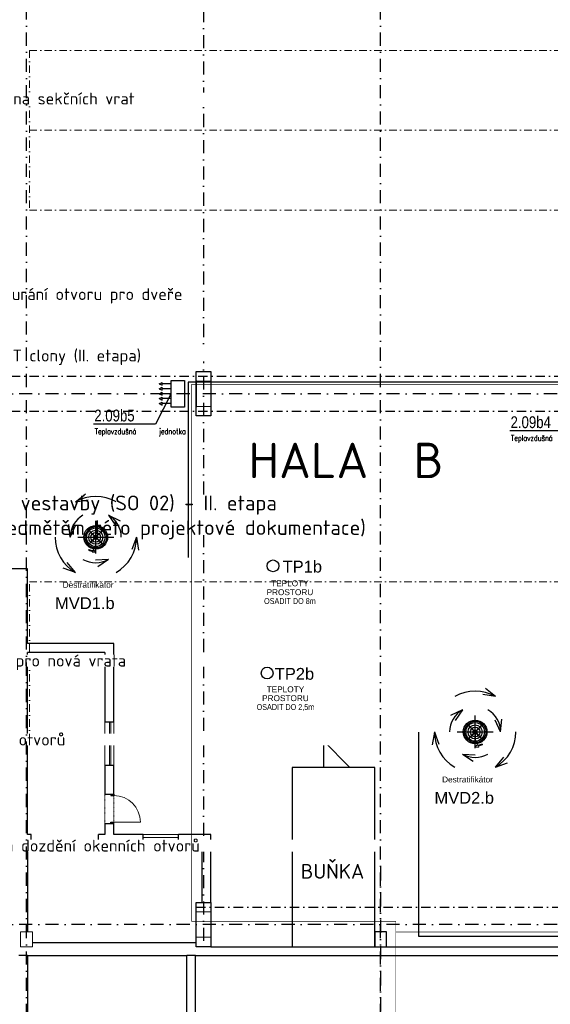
# Model space of a CAD drawing. Header units: millimetres. Extents: x -29085 to 3627694, y -159961 to 2281735.
# Tile 78 of 229: x 225699 to 243678, y 118983 to 152330. Entities that reach past the tile are written whole.
import ezdxf
from ezdxf import colors
from ezdxf.entities.mleader import LeaderData, LeaderLine
from ezdxf.enums import TextEntityAlignment as Align
from ezdxf.math import Vec2, Vec3

# ---------------------------------------------------------------- set-up
doc = ezdxf.new("R2010")
doc.units = ezdxf.units.MM
for name, pattern in [('DASHDOT', [25.4, 12.7, -6.35, 0, -6.35]), ('DIVIDE', [1.25, 0.5, -0.25, 0, -0.25, 0, -0.25]), ('ČERCHOVANÁ', [25.4, 12.7, -6.35, 0, -6.35])]:
    doc.linetypes.add(name, pattern=pattern)
for name, color, linetype in [('NWT_UT_PRIV', 1, 'Continuous'), ('NWT_UT_TEXT', 90, 'Continuous'), ('Přístroje MaR', 1, 'Continuous')]:
    doc.layers.add(name, color=color, linetype=linetype)
doc.styles.add('A99_popis', font='isocpeur.ttf')
doc.styles.add('ad_popis 100', font='isocpeur.ttf', dxfattribs={"height": 200})
doc.styles.add('ARIAL', font='arial.ttf', dxfattribs={"width": 0.8})
doc.styles.add('PITSIMP8', font='pitsimp8')
doc.styles.add('ROMANS', font='romans.shx', dxfattribs={"width": 0.8})
doc.styles.get("Standard").update_dxf_attribs({"font": 'arial.ttf'})

# ---------------------------------------------------------------- blocks, each defined once
blk = doc.blocks.new('2dluk097')
at = {"color": 0, "linetype": 'ByBlock'}
for p, q in [((-0.05, 0.5), (-0.05, -0.1)), ((-0.05, 0.5), (0.05, 0.5)), ((0.05, 0.5), (0.05, -0.1))]:
    blk.add_line(p, q, dxfattribs=at)
for p, q in [((-0.05, -0.1), (-0.23, -0.1)), ((0, -0.5), (-0.23, -0.1)), ((0, -0.5), (0.23, -0.1)), ((0.05, -0.1), (0.23, -0.1))]:
    blk.add_line(p, q)
for points in [[(-0.05, 0.5), (0.05, 0.5), (-0.05, -0.1), (0.05, -0.1)], [(-0.23, -0.1), (0, -0.5), (0.05, -0.1), (-0.05, -0.1)], [(-0.05, -0.1), (0.23, -0.1), (0, -0.5), (-0.05, -0.1)]]:
    blk.add_solid(points)
at = {"linetype": 'ByBlock', "style": 'PITSIMP8', "flags": 9}
for tag, p in [('VOLUMENSTROM', (-0.06, 0.04)), ('DRUCK/-STUFE', (-0.06, 0.02)), ('BEZEICHNUNG', (-0.06, 0.18)), ('RAUM/GRUPPE', (-0.06, 0.16)), ('POS.NR.G-LV', (-0.06, 0.14)), ('ANSCHLUSS', (-0.06, 0)), ('FABRIKAT', (-0.06, 0.12)), ('KENNUNG', (-0.06, 0.08)), ('LEISTUNG', (-0.06, 0.06)), ('TYP', (-0.06, 0.1)), ('SPANNUNG/FREQUENZ', (-0.06, -0.12)), ('TEMPERATUR', (-0.06, -0.06)), ('SCHUTZART', (-0.06, -0.1)), ('GROESSE', (-0.06, -0.02)), ('DREHZAHL', (-0.06, -0.08)), ('GEWICHT', (-0.06, -0.14)), ('DN', (-0.06, -0.04)), ('FREI', (-0.06, -0.16)), ('FREI', (-0.06, -0.18)), ('FREI', (-0.06, -0.2))]:
    blk.add_attdef(tag, text='', height=0.01, dxfattribs=at).set_placement(p, align=Align.MIDDLE)

msp = doc.modelspace()

# ---------------------------------------------------------------- linework, layer by layer
at = {"color": 251, "linetype": 'DASHDOT', "ltscale": 35}
for p, q in [((231929, 194483.3), (231929, 120933.3)), ((401278.6, 139663.3), (210329, 139663.3)), ((237929, 123624), (237929, 89198.3)), ((401278.6, 121683.3), (210329, 121683.3))]:
    msp.add_line(p, q, dxfattribs=at)
at = {"color": 251, "linetype": 'ČERCHOVANÁ', "lineweight": 9, "ltscale": 20}
for p, q in [((226029, 151288.6), (358379, 151288.6)), ((226029, 151288.6), (226029, 145878.3)), ((226029, 148583.4), (358379, 148583.4)), ((226029, 145877.9), (358379, 145877.9)), ((226029, 133288.6), (358379, 133288.6)), ((226029, 130583.4), (358379, 130583.4))]:
    msp.add_line(p, q, dxfattribs=at)
at = {"color": 251, "linetype": 'ČERCHOVANÁ', "ltscale": 25}
for p, q in [((219679, 140253.3), (364729, 140253.3)), ((219679, 139073.3), (364729, 139073.3)), ((231679, 122273.3), (364729, 122273.3))]:
    msp.add_line(p, q, dxfattribs=at)
at = {"color": 251}
for p, q in [((225969, 133733.3), (225059, 133733.3)), ((225969, 131203.3), (225969, 133733.3)), ((228889, 131203.3), (225969, 131203.3)), ((228889, 128553.3), (228889, 131203.3)), ((228589, 130903.3), (225969, 130903.3)), ((225969, 124883.3), (225969, 130903.3)), ((228589, 130903.3), (228589, 128553.3)), ((228589, 128553.3), (228889, 128553.3)), ((228589, 127083.3), (228589, 126303.3)), ((228589, 127083.3), (228889, 127083.3)), ((228889, 126103.3), (228889, 127083.3)), ((228589, 126303.3), (228589, 126103.3)), ((228589, 126103.3), (228789, 126103.3)), ((228789, 126103.3), (228789, 126053.3)), ((228789, 126103.3), (228889, 126103.3)), ((228889, 126103.3), (228889, 126053.3)), ((228789, 126053.3), (228889, 126053.3)), ((228589, 125103.3), (228589, 124733.3)), ((228589, 125103.3), (228789, 125103.3)), ((228789, 125153.3), (228889, 125153.3)), ((228789, 125103.3), (228789, 125153.3)), ((228789, 125103.3), (228889, 125103.3)), ((228889, 125103.3), (228889, 125153.3)), ((228889, 124733.3), (228889, 125103.3)), ((228889, 124733.3), (228889, 125103.3)), ((225969, 124733.3), (225969, 124883.3)), ((226088.3, 124733.3), (225969, 124733.3)), ((226088.3, 124433.3), (226088.3, 124733.3)), ((228589, 124733.3), (228365.1, 124733.3)), ((228365.1, 124433.3), (228365.1, 124733.3)), ((229879, 124733.3), (228889, 124733.3)), ((229879, 124433.3), (229879, 124733.3)), ((231079, 124433.3), (231079, 124733.3)), ((232179, 124733.3), (231079, 124733.3)), ((232179, 122433.3), (232179, 124733.3)), ((226088.3, 124433.3), (225969, 124433.3)), ((225969, 124433.3), (225969, 121433.3)), ((229879, 124433.3), (228365.1, 124433.3)), ((231879, 124433.3), (231079, 124433.3)), ((231879, 122458.1), (231879, 124433.3)), ((226129, 121073.3), (231679, 121073.3)), ((229201.3, 121073.3), (231659, 121073.3)), ((232179, 120933.3), (253539, 120933.3)), ((225969, 120633.3), (231359, 120633.3)), ((229501.3, 120633.3), (231359, 120633.3)), ((231359, 118583.3), (231359, 120633.3)), ((231659, 120633.3), (253539, 120633.3)), ((231659, 120633.3), (253539, 120633.3)), ((231659, 118283.3), (231659, 120633.3)), ((231659, 120633.3), (234371.7, 120633.3))]:
    msp.add_line(p, q, dxfattribs=at)
at = {"color": 251, "lineweight": 9}
for p, q in [((228589, 128553.3), (228589, 127083.3)), ((228739, 127083.3), (228739, 128553.3)), ((228789, 127083.3), (228789, 128553.3)), ((228889, 127083.3), (228889, 128553.3)), ((228889, 125153.3), (229789, 125153.3)), ((231079, 124733.3), (229879, 124733.3)), ((229879, 124633.3), (231079, 124633.3)), ((229879, 124533.3), (231079, 124533.3)), ((231079, 124433.3), (229879, 124433.3))]:
    msp.add_line(p, q, dxfattribs=at)
at = {"color": 251, "linetype": 'Continuous', "ltscale": 10}
for q in [(235990.7, 127003.3), (236890.7, 127003.3)]:
    msp.add_line((235990.7, 127903.3), q, dxfattribs=at)
at = {"color": 251, "linetype": 'Continuous', "lineweight": 30, "ltscale": 10}
for p, q in [((234929, 127003.3), (234929, 120933.3)), ((237729, 127003.3), (234929, 127003.3)), ((237729, 120933.3), (237729, 127003.3))]:
    msp.add_line(p, q, dxfattribs=at)
at = {"color": 251, "linetype": 'DIVIDE', "lineweight": 9, "ltscale": 25}
for p, q in [((228589, 126103.3), (228589, 125103.3)), ((228889, 126053.3), (228889, 125153.3))]:
    msp.add_line(p, q, dxfattribs=at)
at = {"color": 251, "lineweight": 9, "ltscale": 2}
for p, q in [((231679, 122113.3), (232179, 122113.3)), ((231679, 122113.3), (232179, 122113.3)), ((231679, 121253.3), (232179, 121253.3)), ((231679, 121253.3), (232179, 121253.3))]:
    msp.add_line(p, q, dxfattribs=at)
at = {"color": 251, "linetype": 'Continuous', "ltscale": 2}
for points in [[(232179, 138913.3), (231679, 138913.3), (231679, 140413.3), (232179, 140413.3)], [(232179, 138913.3), (231679, 138913.3), (231679, 140413.3), (232179, 140413.3)], [(232179, 120933.3), (231679, 120933.3), (231679, 122433.3), (232179, 122433.3)], [(232179, 120933.3), (231679, 120933.3), (231679, 122433.3), (232179, 122433.3)]]:
    msp.add_lwpolyline(points, close=True, dxfattribs=at)
at = {"color": 251, "linetype": 'Continuous', "lineweight": 20, "ltscale": 2}
for points in [[(231679, 140413.3), (232179, 140413.3), (232179, 140093.3), (231679, 140093.3)], [(231679, 139233.3), (232179, 139233.3), (232179, 138913.3), (231679, 138913.3)], [(231679, 122433.3), (232179, 122433.3), (232179, 122113.3), (231679, 122113.3)], [(226129, 121433.3), (225729, 121433.3), (225729, 120933.3), (226129, 120933.3)], [(231679, 121253.3), (232179, 121253.3), (232179, 120933.3), (231679, 120933.3)]]:
    msp.add_lwpolyline(points, close=True, dxfattribs=at)
at = {"color": 251, "linetype": 'ČERCHOVANÁ', "lineweight": 9, "ltscale": 20}
for points in [[(226029, 127877.9), (226029, 133288.6)], [(358379, 127877.9), (226029, 127877.9)]]:
    msp.add_lwpolyline(points, dxfattribs=at)
at = {"color": 251, "ltscale": 2}
for points in [[(232179, 120933.3), (231679, 120933.3), (231679, 122433.3), (232179, 122433.3)], [(238129, 121433.3), (237729, 121433.3), (237729, 120933.3), (238129, 120933.3)]]:
    msp.add_lwpolyline(points, close=True, dxfattribs=at)
at = {"color": 251, "linetype": 'Continuous', "ltscale": 2}
for points in [[(225969, 120633.3), (225669, 120633.3)], [(231659, 120633.3), (231359, 120633.3)]]:
    msp.add_lwpolyline(points, dxfattribs=at)
at = {"color": 251}
msp.add_lwpolyline([(225969, 120633.3), (225969, 118583.3)], dxfattribs=at)
at = {"color": 251, "lineweight": 9}
msp.add_arc((228889, 125153.3), 900, 0, 90, dxfattribs=at)
at = {"layer": 'NWT_UT_PRIV', "color": 251, "const_width": 20}
msp.add_lwpolyline([(268446.5, 94187.8), (214645.3, 94187.8), (214645.3, 117929.9), (238443.2, 117929.9), (238443.2, 121433.3), (280595.8, 121433.3)], dxfattribs=at)
at = {"layer": 'Přístroje MaR'}
for p, q in [((241820.7, 129402.7), (241387.7, 129476.6)), ((241820.7, 129402.7), (241387.7, 129476.6)), ((241820.7, 129402.7), (241482.6, 129683.2)), ((241820.7, 129402.7), (241482.6, 129683.2)), ((240698.6, 128956.9), (240301.6, 128768.9)), ((240698.6, 128956.9), (240301.6, 128768.9)), ((240698.6, 128956.9), (240448.9, 128595.5)), ((240698.6, 128956.9), (240448.9, 128595.5)), ((241412.8, 128484.2), (241399.3, 128470.7)), ((241820.7, 127013.5), (242101.2, 127351.5)), ((241820.7, 127013.5), (242101.2, 127351.5)), ((241820.7, 127013.5), (242232.7, 127166)), ((241820.7, 127013.5), (242232.7, 127166)), ((239211.4, 121287.8), (290953.5, 121283.4))]:
    msp.add_line(p, q, dxfattribs=at)
at = {"layer": 'Přístroje MaR', "linetype": 'ByBlock'}
msp.add_line((240854.9, 128489.8), (240868.4, 128476.3), dxfattribs=at)
at = {"layer": 'Přístroje MaR', "const_width": 47.4}
msp.add_lwpolyline([(242297.5, 138413.5), (244412.5, 138413.5)], dxfattribs=at)
at = {"layer": 'Přístroje MaR', "linetype": 'ByBlock'}
msp.add_circle((240860.9, 128478.1), 3.6, dxfattribs=at)
msp.add_circle((240860.9, 128478.1), 3.6, dxfattribs=at)
at = {"layer": 'Přístroje MaR'}
msp.add_circle((241401.1, 128478.1), 3.6, dxfattribs=at)
msp.add_circle((241401.1, 128478.1), 3.6, dxfattribs=at)
for centre, radius, start, end in [((241131, 128208.1), 1379.4, 60, 120), ((241131, 128208.1), 1379.4, 60, 120), ((241204.7, 128281.8), 268.4, 44.14607, 45.85391), ((241392.8, 128477.2), 1.2, 315, 135), ((241204.7, 128281.8), 270, 44.15113, 45.84887), ((241400.1, 128469.8), 1.2, 315, 135), ((241409.9, 128487), 6.4, 315, 135), ((241409.9, 128487), 4, 315.26984, 135.26984)]:
    msp.add_arc(centre, radius, start, end, dxfattribs=at)
at = {"layer": 'Přístroje MaR', "linetype": 'ByBlock'}
for centre, radius, start, end in [((240852.1, 128487), 6.4, 44.99999, 224.99999), ((240852.1, 128487), 4, 45.26984, 225.26984), ((240861.9, 128469.8), 1.2, 44.99999, 224.99999), ((241057.3, 128281.8), 270, 134.15113, 135.84886), ((241057.3, 128281.8), 268.4, 134.14607, 135.85391), ((240869.2, 128477.2), 1.2, 44.99999, 224.99999)]:
    msp.add_arc(centre, radius, start, end, dxfattribs=at)

# ---------------------------------------------------------------- texts
at = {"color": 251, "lineweight": 9, "ltscale": 5, "style": 'ad_popis 100'}
msp.add_text('HALA  B', height=1200, dxfattribs=at).set_placement((233449, 136803.3))
msp.add_text('BUŇKA', height=500, dxfattribs=at).set_placement((235224, 123736.8), align=Align.TOP_LEFT)
at = {"layer": 'Přístroje MaR'}
for s, height, p in [('TEPLOTY', 200, (234703.5, 129551, 31126)), ('PROSTORU', 200, (234703.5, 129251, 31126)), ('Destratifikátor', 200, (240873, 126497.5, 31126)), ('MVD2.b', 400, (240761.6, 125775.5, 93378))]:
    msp.add_text(s, height=height, dxfattribs=at).set_placement(p, align=Align.CENTER)
at = {"layer": 'Přístroje MaR', "width": 0.8}
msp.add_text('OSADIT DO 2,5m', height=200, dxfattribs=at).set_placement((234703.5, 128951, 31126), align=Align.CENTER)
at = {"layer": 'Přístroje MaR'}
note = msp.add_mtext_dynamic_manual_height_columns('Teplovzdušná jednotka ', width=2162.508, gutter_width=12.5, heights=[457, 0], dxfattribs=dict(at, insert=(228241.8, 138488.3), char_height=200, attachment_point=1, style='ROMANS'))
note = msp.add_mtext_dynamic_manual_height_columns('Teplovzdušná jednotka ', width=2162.508, gutter_width=12.5, heights=[457, 0], dxfattribs=dict(at, insert=(242345.8, 138262.3), char_height=200, attachment_point=1, style='ROMANS'))

# ---------------------------------------------------------------- leaders
at = {"color": 251, "lineweight": 9}
ml = msp.add_multileader_mtext('Standard', dxfattribs=at)
ml.set_content('\\A1;{\\C256;vybourání otvoru pro dveře}', color=1, style='A99_popis')
ml.set_leader_properties(color=256, linetype='ByLayer', lineweight=-1)
ml.build(insert=Vec2(0, 0))
ml.multileader.update_dxf_attribs({"dogleg_length": 3.23, "arrow_head_size": 200, "scale": 200})
ctx = ml.context
ctx.base_point, ctx.scale, ctx.char_height, ctx.arrow_head_size, ctx.landing_gap_size, ctx.plane_origin = Vec3(224051.5, 142975.8), 200, 400, 200, 250, Vec3(223979, 132130)
notes = []
notes.append((ctx, [(0, (1, 1, 0), (223406.5, 142975.8), (1, 0), 645, [(0, [(219479, 142976)], 0, [])])]))
ctx.mtext.insert, ctx.mtext.flow_direction = Vec3(224301.5, 143235.8), 5
ctx.mtext.has_bg_fill, ctx.mtext.bg_color, ctx.mtext.bg_scale_factor, ctx.mtext.bg_transparency, ctx.mtext.use_window_bg_color = 1, -1073741824, 1, 0, 1
for ctx, leaders in notes:
    for number, flags, end, landing, length, lines in leaders:
        leader = LeaderData()
        leader.index, (leader.has_last_leader_line, leader.has_dogleg_vector, leader.attachment_direction) = number, flags
        leader.last_leader_point, leader.dogleg_vector, leader.dogleg_length = Vec3(end), Vec3(landing), length
        for number, points, colour, breaks in lines:
            line = LeaderLine()
            line.index, line.vertices, line.color, line.breaks = number, Vec3.list(points), colors.encode_raw_color(colour), breaks
            leader.lines.append(line)
        ctx.leaders.append(leader)

# ---------------------------------------------------------------- next in the draw order: leaders
ml = msp.add_multileader_mtext('Standard', dxfattribs=at)
ml.set_content('\\A1;{\\C256;výměna sekčních vrat}', color=1, style='A99_popis')
ml.set_leader_properties(color=256, linetype='ByLayer', lineweight=-1)
ml.build(insert=Vec2(0, 0))
ml.multileader.update_dxf_attribs({"dogleg_length": 1, "arrow_head_size": 200, "scale": 200})
ctx = ml.context
ctx.base_point, ctx.scale, ctx.char_height, ctx.arrow_head_size, ctx.landing_gap_size, ctx.plane_origin = Vec3(224019, 149658.3), 200, 400, 200, 250, Vec3(223664, 140622.5)
notes = []
notes.append((ctx, [(0, (1, 1, 0), (223374, 149658.4), (1, 0), 645, [(0, [(219719, 149658.3)], 0, [])])]))
ctx.mtext.insert, ctx.mtext.width, ctx.mtext.defined_height, ctx.mtext.flow_direction = Vec3(224269, 149858.4), 3570.166, 1693.3, 5
ctx.mtext.has_bg_fill, ctx.mtext.bg_color, ctx.mtext.bg_scale_factor, ctx.mtext.bg_transparency, ctx.mtext.use_window_bg_color = 1, -1073741824, 1, 0, 1
ml = msp.add_multileader_mtext('Standard', dxfattribs=at)
ml.set_content('\\A1;{\\C256;přesun VZT clony (II. etapa)}', color=1, style='A99_popis')
ml.set_leader_properties(color=256, linetype='ByLayer', lineweight=-1)
ml.build(insert=Vec2(0, 0))
ml.multileader.update_dxf_attribs({"dogleg_length": 3.23, "arrow_head_size": 100, "scale": 200})
ctx = ml.context
ctx.base_point, ctx.scale, ctx.char_height, ctx.arrow_head_size, ctx.landing_gap_size, ctx.plane_origin = Vec3(222599, 140895.6), 200, 400, 100, 250, Vec3(218344, 133260)
notes.append((ctx, [(0, (1, 1, 0), (221954, 140895.6), (1, 0), 645, [(0, [(220731.5, 138798.3)], 0, [])])]))
ctx.mtext.insert, ctx.mtext.width, ctx.mtext.defined_height, ctx.mtext.flow_direction = Vec3(222849, 141155.6), 8159.943, 8.47, 5
ctx.mtext.has_bg_fill, ctx.mtext.bg_color, ctx.mtext.bg_scale_factor, ctx.mtext.bg_transparency, ctx.mtext.use_window_bg_color = 1, -1073741824, 1, 0, 1
ml = msp.add_multileader_mtext('Standard', dxfattribs=at)
ml.set_content('\\A1;{\\fISOCPEUR|b1|i0|c238|p34;\\C256;demolice vestavby (SO 02) - II. etapa\\P\\fISOCPEUR|b0|i0|c238|p34;(není předmětěm této projektové dokumentace)}', color=1, style='A99_popis')
ml.set_leader_properties(color=256, linetype='ByLayer', lineweight=-1)
ml.build(insert=Vec2(0, 0))
ml.multileader.update_dxf_attribs({"dogleg_length": 3.23, "arrow_head_size": 200, "scale": 200})
ctx = ml.context
ctx.base_point, ctx.scale, ctx.char_height, ctx.arrow_head_size, ctx.landing_gap_size, ctx.plane_origin = Vec3(222584, 135888.3), 200, 500, 200, 250, Vec3(228554, 131392.2)
notes.append((ctx, [(0, (1, 1, 0), (221939, 135888.3), (1, 0), 645, [(0, [(221939, 132018.3)], 0, [])])]))
ctx.mtext.insert, ctx.mtext.width, ctx.mtext.flow_direction = Vec3(222834, 136213.3), 17024.301, 5
ctx.mtext.has_bg_fill, ctx.mtext.bg_color, ctx.mtext.bg_scale_factor, ctx.mtext.bg_transparency, ctx.mtext.use_window_bg_color = 1, -1073741824, 1, 0, 1
ml = msp.add_multileader_mtext('Standard', dxfattribs=at)
ml.set_content('\\A1;{\\C256;vybourání otvoru pro nová vrata}', color=1, style='A99_popis')
ml.set_leader_properties(color=256, linetype='ByLayer', lineweight=-1)
ml.build(insert=Vec2(0, 0))
ml.multileader.update_dxf_attribs({"dogleg_length": 3.23, "arrow_head_size": 200, "scale": 200})
ctx = ml.context
ctx.base_point, ctx.scale, ctx.char_height, ctx.arrow_head_size, ctx.landing_gap_size, ctx.plane_origin = Vec3(220864, 130563.1), 200, 400, 200, 250, Vec3(218344, 122927.5)
notes.append((ctx, [(0, (1, 1, 0), (220219, 130563.1), (1, 0), 645, [(0, [(219579, 130563.2)], 0, [])])]))
ctx.mtext.insert, ctx.mtext.width, ctx.mtext.flow_direction = Vec3(221114, 130823.1), 4238.982, 5
ctx.mtext.has_bg_fill, ctx.mtext.bg_color, ctx.mtext.bg_scale_factor, ctx.mtext.bg_transparency, ctx.mtext.use_window_bg_color = 1, -1073741824, 1, 0, 1
ml = msp.add_multileader_mtext('Standard', dxfattribs=at)
ml.set_content('\\A1;{\\C256;dozdění okenních otvorů}', color=1, style='A99_popis')
ml.set_leader_properties(color=256, linetype='ByLayer', lineweight=-1)
ml.build(insert=Vec2(0, 0))
ml.multileader.update_dxf_attribs({"dogleg_length": 3.23, "arrow_head_size": 200, "scale": 200})
ctx = ml.context
ctx.base_point, ctx.scale, ctx.char_height, ctx.arrow_head_size, ctx.landing_gap_size, ctx.plane_origin = Vec3(220939, 127948.3), 200, 400, 200, 250, Vec3(223979, 117102.5)
notes.append((ctx, [(0, (1, 1, 0), (220294, 127948.3), (1, 0), 645, [(0, [(219479, 127948.5)], 0, [])])]))
ctx.mtext.insert, ctx.mtext.width, ctx.mtext.defined_height, ctx.mtext.flow_direction = Vec3(221189, 128148.3), 4425, 8.47, 5
ctx.mtext.has_bg_fill, ctx.mtext.bg_color, ctx.mtext.bg_scale_factor, ctx.mtext.bg_transparency, ctx.mtext.use_window_bg_color = 1, -1073741824, 1, 0, 1
ml = msp.add_multileader_mtext('Standard', dxfattribs=at)
ml.set_content('\\A1;{\\C256;vybourání oken a dozdění okenních otvorů}', color=1, style='A99_popis')
ml.set_leader_properties(color=256, linetype='ByLayer', lineweight=-1)
ml.build(insert=Vec2(0, 0))
ml.multileader.update_dxf_attribs({"dogleg_length": 3.23, "arrow_head_size": 200, "scale": 200})
ctx = ml.context
ctx.base_point, ctx.scale, ctx.char_height, ctx.arrow_head_size, ctx.landing_gap_size, ctx.plane_origin = Vec3(220939, 124355.8), 200, 400, 200, 250, Vec3(223979, 113510)
notes.append((ctx, [(0, (1, 1, 0), (220294, 124355.8), (1, 0), 645, [(0, [(219479, 124356)], 0, [])])]))
ctx.mtext.insert, ctx.mtext.width, ctx.mtext.defined_height, ctx.mtext.flow_direction = Vec3(221189, 124555.8), 4425, 8.47, 5
ctx.mtext.has_bg_fill, ctx.mtext.bg_color, ctx.mtext.bg_scale_factor, ctx.mtext.bg_transparency, ctx.mtext.use_window_bg_color = 1, -1073741824, 1, 0, 1
for ctx, leaders in notes:
    for number, flags, end, landing, length, lines in leaders:
        leader = LeaderData()
        leader.index, (leader.has_last_leader_line, leader.has_dogleg_vector, leader.attachment_direction) = number, flags
        leader.last_leader_point, leader.dogleg_vector, leader.dogleg_length = Vec3(end), Vec3(landing), length
        for number, points, colour, breaks in lines:
            line = LeaderLine()
            line.index, line.vertices, line.color, line.breaks = number, Vec3.list(points), colors.encode_raw_color(colour), breaks
            leader.lines.append(line)
        ctx.leaders.append(leader)

# ---------------------------------------------------------------- next in the draw order: linework, layer by layer
at = {"color": 251, "linetype": 'DASHDOT', "ltscale": 35}
for points in [[(225929, 116773.3), (225929, 178660.8)], [(237929, 116773.3), (237929, 178660.8)]]:
    msp.add_lwpolyline(points, dxfattribs=at)
at = {"layer": 'NWT_UT_PRIV', "color": 251, "const_width": 20}
msp.add_lwpolyline([(280479, 139982.6), (231522.4, 139982.6), (231522.4, 121792.2), (238443.2, 121792.2), (238443.2, 121433.3)], dxfattribs=at)
at = {"layer": 'NWT_UT_TEXT', "color": 251}
msp.add_lwpolyline([(230308.5, 138639.5), (230827, 139663.3)], dxfattribs=at)
at = {"layer": 'Přístroje MaR'}
for p, q in [((290953.5, 140053), (231407.3, 140053)), ((231407.3, 140053), (231407.3, 134118.8)), ((227586.9, 135995.6), (227925, 136276.1)), ((227586.9, 135995.6), (227925, 136276.1)), ((227586.9, 135995.6), (228019.9, 136069.5)), ((227586.9, 135995.6), (228019.9, 136069.5)), ((228708.9, 135549.9), (228958.7, 135188.5)), ((228708.9, 135549.9), (229106, 135361.8)), ((228708.9, 135549.9), (228958.7, 135188.5)), ((227411.9, 134801), (227369.8, 135238.3)), ((227411.9, 134801), (227369.8, 135238.3)), ((227411.9, 134801), (227594.1, 135200.7)), ((227411.9, 134801), (227594.1, 135200.7)), ((229656, 134801), (229503.5, 134389)), ((229656, 134801), (229503.5, 134389)), ((229656, 134801), (229729.9, 134368)), ((229656, 134801), (229729.9, 134368)), ((227586.9, 133606.4), (227174.9, 133758.9)), ((227586.9, 133606.4), (227174.9, 133758.9)), ((227586.9, 133606.4), (227306.4, 133944.5)), ((227586.9, 133606.4), (227306.4, 133944.5)), ((228708.6, 134052), (228270.5, 134019.7)), ((228708.6, 134052), (228270.5, 134019.7)), ((228708.6, 134052), (228345.3, 133804.9)), ((228708.6, 134052), (228345.3, 133804.9)), ((241995.7, 128208.1), (241813.5, 128607.8)), ((241995.7, 128208.1), (241813.5, 128607.8)), ((241995.7, 128208.1), (242037.8, 128645.3)), ((241995.7, 128208.1), (242037.8, 128645.3)), ((239211.4, 128203.2), (239211.4, 121287.8)), ((239751.6, 128208.1), (239677.7, 127775)), ((239751.6, 128208.1), (239677.7, 127775)), ((239751.6, 128208.1), (239904.1, 127796.1)), ((239751.6, 128208.1), (239904.1, 127796.1)), ((241131, 128208.1), (241131, 128208.1)), ((241131, 128208.1), (241131, 128208.1)), ((241131, 128208.1), (241131, 128208.1)), ((241131, 128208.1), (241131, 128208.1)), ((241131, 128208.1), (241131, 128208.1)), ((241131, 128208.1), (241131, 128208.1)), ((241131, 128208.1), (241131, 128208.1)), ((241131, 128208.1), (241131, 128208.1)), ((241131, 128208.1), (241131, 127858.1)), ((241131, 128208.1), (241131, 127858.1)), ((240699, 127459), (241137.1, 127426.7)), ((240699, 127459), (241062.3, 127212)), ((240699, 127459), (241062.3, 127212)), ((240699, 127459), (241137.1, 127426.7))]:
    msp.add_line(p, q, dxfattribs=at)
at = {"layer": 'Přístroje MaR', "linetype": 'ByBlock'}
for p, q in [((227993.1, 135075.4), (228224.2, 134844.3)), ((228225.8, 134846.2), (227994.9, 135077.1)), ((228000.5, 135082.8), (228014, 135069.3)), ((228233.3, 134853.4), (228002.2, 135084.4)), ((228014, 135069.3), (228231.4, 134851.8)), ((228551, 135084.4), (228319.9, 134853.4)), ((228321.8, 134851.8), (228552.7, 135082.7)), ((228544.9, 135063.6), (228327.4, 134846.2)), ((228329, 134844.3), (228560, 135075.4)), ((228224.2, 134757.7), (227993.1, 134526.6)), ((228231.4, 134750.2), (228000.5, 134519.3)), ((228002.2, 134517.5), (228233.3, 134748.6)), ((228008.3, 134538.4), (228225.8, 134755.8)), ((228300.6, 134759.4), (228252.6, 134759.4)), ((228256.6, 134759.4), (228256.6, 134738.6)), ((228256.6, 134738.6), (228272.6, 134738.6)), ((228272.6, 134738.6), (228272.6, 134759.4)), ((228280.6, 134759.4), (228280.6, 134738.6)), ((228280.6, 134738.6), (228296.6, 134738.6)), ((228296.6, 134738.6), (228296.6, 134759.4)), ((228319.9, 134748.6), (228551, 134517.5)), ((228539.2, 134532.7), (228321.8, 134750.2)), ((228327.4, 134755.8), (228558.3, 134524.9)), ((228560, 134526.6), (228329, 134757.7)), ((227994.8, 134524.9), (228008.3, 134538.4)), ((228552.7, 134519.2), (228539.2, 134532.7)), ((240847.5, 128482.5), (241078.6, 128251.4)), ((241080.2, 128253.2), (240849.3, 128484.1)), ((241087.7, 128260.5), (240856.6, 128491.5)), ((240868.4, 128476.3), (241085.8, 128258.9)), ((241405.4, 128491.5), (241174.3, 128260.5)), ((241176.2, 128258.9), (241407.1, 128489.8)), ((241399.3, 128470.7), (241181.8, 128253.2)), ((241183.4, 128251.4), (241414.4, 128482.5)), ((241078.6, 128164.7), (240847.5, 127933.7)), ((241085.8, 128157.2), (240854.9, 127926.3)), ((240856.6, 127924.6), (241087.7, 128155.7)), ((240862.7, 127945.4), (241080.2, 128162.9)), ((241155, 128166.5), (241107, 128166.5)), ((241111, 128166.5), (241111, 128145.7)), ((241111, 128145.7), (241127, 128145.7)), ((241127, 128145.7), (241127, 128166.5)), ((241135, 128166.5), (241135, 128145.7)), ((241135, 128145.7), (241151, 128145.7)), ((241151, 128145.7), (241151, 128166.5)), ((241174.3, 128155.7), (241405.4, 127924.6)), ((241393.6, 127939.8), (241176.2, 128157.2)), ((241181.8, 128162.9), (241412.7, 127932)), ((241414.4, 127933.7), (241183.4, 128164.7)), ((240849.2, 127931.9), (240862.7, 127945.4)), ((241407.1, 127926.3), (241393.6, 127939.8))]:
    msp.add_line(p, q, dxfattribs=at)
at = {"layer": 'Přístroje MaR', "ltscale": 10}
for p, q in [((228276.6, 134249), (228276.6, 135353)), ((227663.6, 134801), (228889.6, 134801)), ((241131, 127656.1), (241131, 128760.1)), ((240518, 128208.1), (241744, 128208.1))]:
    msp.add_line(p, q, dxfattribs=at)
at = {"layer": 'Přístroje MaR'}
for points in [[(231279, 139211.3), (230827, 139211.3), (230827, 140115.3)], [(230827, 140115.3), (231279, 140115.3), (231279, 139211.3)], [(231679, 140115.3), (231679, 139211.3)], [(230427, 139997.5), (230527, 140047.5)], [(230427, 139997.5), (230527, 139947.5)], [(230427, 139830.4), (230527, 139880.4)], [(230427, 139830.4), (230527, 139780.4)], [(230527, 139947.5), (230527, 140047.5)], [(230827, 139997.5), (230527, 139997.5)], [(230527, 139780.4), (230527, 139880.4)], [(230827, 139830.4), (230527, 139830.4)], [(230427, 139663.3), (230527, 139713.3)], [(230427, 139663.3), (230527, 139713.3)], [(230427, 139663.3), (230527, 139613.3)], [(230427, 139663.3), (230527, 139613.3)], [(230427, 139496.1), (230527, 139546.1)], [(230427, 139496.1), (230527, 139446.1)], [(230527, 139613.3), (230527, 139713.3)], [(230527, 139613.3), (230527, 139713.3)], [(230827, 139663.3), (230527, 139663.3)], [(230827, 139663.3), (230527, 139663.3)], [(230527, 139446.1), (230527, 139546.1)], [(230827, 139496.1), (230527, 139496.1)], [(230427, 139329), (230527, 139379)], [(230427, 139329), (230527, 139279)], [(230527, 139279), (230527, 139379)], [(230827, 139329), (230527, 139329)]]:
    msp.add_lwpolyline(points, dxfattribs=at)
at = {"layer": 'Přístroje MaR', "const_width": 47.4}
msp.add_lwpolyline([(228193.5, 138639.5), (230308.5, 138639.5)], dxfattribs=at)
at = {"layer": 'Přístroje MaR'}
for centre, radius in [((228277.1, 134801), 400.5), ((228282, 134801), 360.6), ((228277.1, 134801), 314.5), ((228277.1, 134801), 239.5), ((228277.1, 134801), 164.5), ((228276.6, 134801), 68), ((234282.8, 133832.4, 93378), 200), ((234083.2, 130200.8, 93378), 200), ((241131.5, 128208.1), 400.5), ((241136.4, 128208.1), 360.6), ((241131.5, 128208.1), 314.5), ((241131.5, 128208.1), 239.5), ((241131.5, 128208.1), 164.5), ((241131, 128208.1), 68)]:
    msp.add_circle(centre, radius, dxfattribs=at)
at = {"layer": 'Přístroje MaR', "linetype": 'ByBlock'}
for centre in [(228006.5, 135071.1), (228006.5, 135071.1), (228006.5, 134530.9), (228006.5, 134530.9), (240860.9, 127938), (240860.9, 127938), (241401.1, 127938), (241401.1, 127938)]:
    msp.add_circle(centre, 3.6, dxfattribs=at)
at = {"layer": 'Přístroje MaR'}
for centre, radius, start, end in [((228276.6, 134801), 1379.4, 60, 120), ((228276.6, 134801), 1379.4, 60, 120), ((228276.6, 134801), 864.7, 120, 180), ((228276.6, 134801), 864.7, 120, 180), ((228276.6, 134801), 864.7, 0, 60), ((228276.6, 134801), 864.7, 0, 60), ((228350.3, 134874.7), 268.4, 44.14607, 45.85391), ((228538.4, 135070.1), 1.2, 315, 135), ((228350.3, 134874.7), 270, 44.15113, 45.84887), ((228276.6, 134801), 1379.4, 180, 240), ((228276.6, 134801), 1379.4, 180, 240), ((228276.6, 134801), 1379.4, 300, 0), ((228276.6, 134801), 1379.4, 300, 0), ((228276.6, 134801), 864.7, 240, 300), ((228276.6, 134801), 864.7, 240, 300), ((241131, 128208.1), 864.7, 120, 180), ((241131, 128208.1), 864.7, 120, 180), ((241131, 128208.1), 864.7, 0, 60), ((241131, 128208.1), 864.7, 0, 60), ((241131, 128208.1), 1379.4, 180, 240), ((241131, 128208.1), 1379.4, 180, 240), ((241131, 128208.1), 1379.4, 300, 0), ((241131, 128208.1), 1379.4, 300, 0), ((241131, 128208.1), 864.7, 240, 300), ((241131, 128208.1), 864.7, 240, 300)]:
    msp.add_arc(centre, radius, start, end, dxfattribs=at)
at = {"layer": 'Přístroje MaR', "linetype": 'ByBlock'}
for centre, radius, start, end in [((227997.7, 135079.9), 6.4, 44.99999, 224.99999), ((227997.7, 135079.9), 4, 45.26984, 225.26984), ((228007.5, 135062.8), 1.2, 44.99999, 224.99999), ((228202.9, 134874.7), 270, 134.15113, 135.84886), ((228202.9, 134874.7), 268.4, 134.14607, 135.85391), ((228014.8, 135070.1), 1.2, 44.99999, 224.99999), ((228276.6, 134801), 48, 300.00015, 180), ((228276.6, 134801), 48, 180, 240.00015), ((227997.7, 134522.1), 6.4, 135, 315), ((227997.7, 134522.1), 4, 135.26984, 315.26984), ((228007.5, 134539.2), 1.2, 135, 315), ((228202.9, 134727.3), 270, 224.15113, 225.84887), ((228202.9, 134727.3), 268.4, 224.14607, 225.85391), ((228014.8, 134531.9), 1.2, 135, 315), ((228350.3, 134727.3), 268.4, 314.14607, 315.85391), ((228538.4, 134531.9), 1.2, 225, 45), ((228350.3, 134727.3), 270, 314.15113, 315.84886), ((241131, 128208.1), 48, 300.00015, 180), ((241131, 128208.1), 48, 180, 240.00015), ((240852.1, 127929.1), 6.4, 135, 315), ((240852.1, 127929.1), 4, 135.26984, 315.26984), ((240861.9, 127946.3), 1.2, 135, 315), ((241057.3, 128134.3), 270, 224.15113, 225.84887), ((241057.3, 128134.3), 268.4, 224.14607, 225.85391), ((240869.2, 127938.9), 1.2, 135, 315), ((241204.7, 128134.3), 268.4, 314.14607, 315.85391), ((241392.8, 127938.9), 1.2, 225, 45), ((241204.7, 128134.3), 270, 314.15113, 315.84886), ((241400.1, 127946.3), 1.2, 225, 45), ((241409.9, 127929.1), 6.4, 225, 45), ((241409.9, 127929.1), 4, 225.26984, 45.26984)]:
    msp.add_arc(centre, radius, start, end, dxfattribs=at)

# ---------------------------------------------------------------- next in the draw order: block references
at = {"layer": 'Přístroje MaR', "yscale": 250, "zscale": 160}
for p, xscale, rotation in [((228156.7, 134336), -200, 73.49979641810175), ((241250.8, 127743), 200, 286.5002035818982)]:
    msp.add_blockref('2dluk097', p, dxfattribs=dict(at, xscale=xscale, rotation=rotation))

# ---------------------------------------------------------------- next in the draw order: texts
at = {"layer": 'Přístroje MaR', "style": 'ARIAL', "width": 0.8}
for s, p in [('2.09b5', (228226.9, 138723.6)), ('2.09b4', (242330.9, 138497.6))]:
    msp.add_text(s, height=400, rotation=359.9994, dxfattribs=at).set_placement(p)
at = {"layer": 'Přístroje MaR'}
for s, height, p in [('TP1b', 400, (235275.3, 133606.9, 93378)), ('Destratifikátor', 200, (228018.6, 133090.4, 31126)), ('TEPLOTY', 200, (234854.9, 133140.8, 31126)), ('MVD1.b', 400, (227907.2, 132368.5, 93378)), ('PROSTORU', 200, (234854.9, 132840.8, 31126)), ('TP2b', 400, (235008.9, 129975.4, 93378))]:
    msp.add_text(s, height=height, dxfattribs=at).set_placement(p, align=Align.CENTER)
at = {"layer": 'Přístroje MaR', "width": 0.8}
msp.add_text('OSADIT DO 8m', height=200, dxfattribs=at).set_placement((234854.9, 132540.8, 31126), align=Align.CENTER)

doc.saveas('drawing.dxf')
